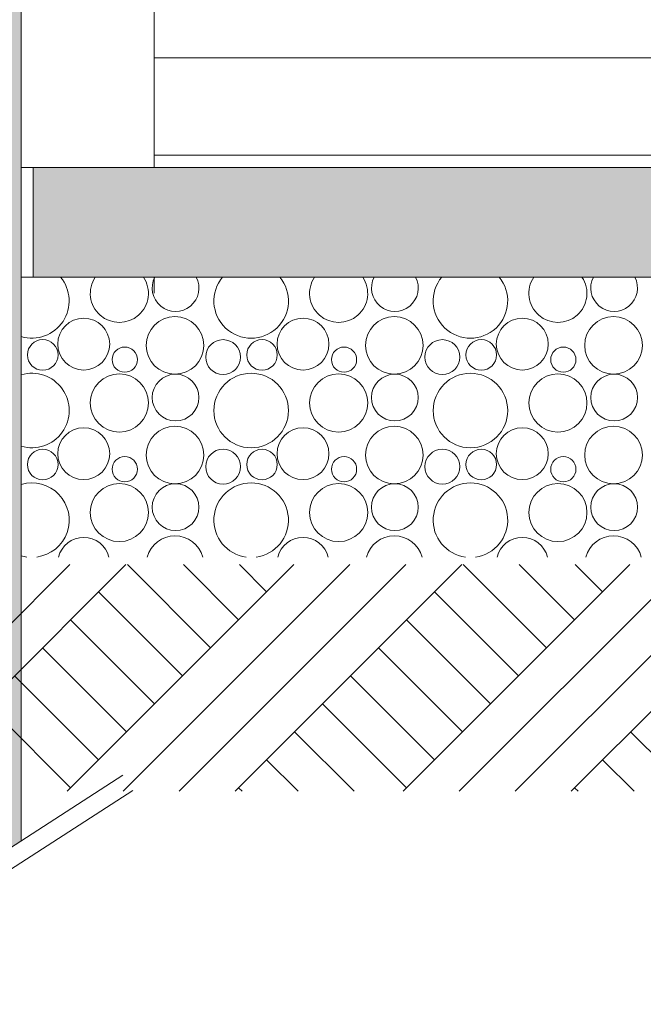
# Model space of a CAD drawing. Extents: x -25320 to 294860, y -9059 to 10983.
# Tile 2 of 58: x -21808 to -20784, y -1394 to 223. Entities that reach past the tile are written whole.
import ezdxf

# ---------------------------------------------------------------- set-up
doc = ezdxf.new("R2010")
doc.units = 0
doc.header["$MEASUREMENT"] = 0
doc.linetypes.add('AXES', pattern=[2, 1.25, -0.25, 0.25, -0.25])
doc.layers.add('COUPE', color=7, linetype='Continuous', lineweight=0)

msp = doc.modelspace()

# ---------------------------------------------------------------- hatches: boundary and pattern name
at = {"layer": 'COUPE', "linetype": 'Continuous', "lineweight": 15}
msp.add_hatch(color=256, dxfattribs=at).paths.add_polyline_path([(-21805, 4700), (-22005.3, 4700), (-22005.3, -1255.4), (-21805, -1125.9)])
msp.add_hatch(color=256, dxfattribs=at).paths.add_polyline_path([(-19765.2, -200), (-19765.2, -20), (-21785.3, -20), (-21785.3, -200)], flags=0)

# ---------------------------------------------------------------- linework, layer by layer
at = {"layer": 'COUPE', "linetype": 'Continuous'}
msp.add_line((-21805, -1125.9), (-21805, 4700), dxfattribs=at)
at = {"layer": 'COUPE', "linetype": 'Continuous', "lineweight": 20}
for p, q in [((-21586.8, 160), (-21586.8, 320)), ((-21586.8, 0), (-21586.8, 160)), ((-21586.8, 160), (-19786.8, 160)), ((-21586.8, -20), (-21586.8, 0)), ((-21586.8, 0), (-19786.8, 0)), ((-21805, -20), (-21785.3, -20)), ((-21805, -200), (-21785.3, -200)), ((-21586.8, -226.7), (-21586.8, -200))]:
    msp.add_line(p, q, dxfattribs=at)
at = {"layer": 'COUPE', "linetype": 'Continuous', "lineweight": 9}
for p, q in [((-21785.3, -20), (-19765.2, -20)), ((-21785.3, -200), (-21785.3, -20)), ((-21785.3, -200), (-19765.2, -200)), ((-22097.4, -1044.5), (-21725.2, -672.3)), ((-22005.5, -1044.5), (-21633.3, -672.3)), ((-21729.7, -1044.5), (-21357.5, -672.3)), ((-21637.8, -1044.5), (-21265.6, -672.3)), ((-21494.2, -809), (-21630.9, -672.3)), ((-21545.9, -1044.5), (-21173.7, -672.3)), ((-21448.2, -763), (-21538.9, -672.3)), ((-21454, -1044.5), (-21081.8, -672.3)), ((-21402.3, -717), (-21447, -672.3)), ((-21178.2, -1044.6), (-20806, -672.3)), ((-21086.3, -1044.6), (-20714.1, -672.3)), ((-20942.7, -809), (-21079.3, -672.3)), ((-20994.4, -1044.6), (-20622.1, -672.3)), ((-20896.7, -763), (-20987.4, -672.3)), ((-20902.5, -1044.6), (-20530.2, -672.3)), ((-20850.7, -717), (-20895.5, -672.3)), ((-21540.2, -854.9), (-21678, -717)), ((-20988.6, -854.9), (-21126.5, -717)), ((-21586.1, -900.9), (-21724, -763)), ((-21034.6, -900.9), (-21172.5, -763)), ((-21632.1, -946.9), (-21770, -809)), ((-21080.5, -946.9), (-21218.4, -809)), ((-21678, -992.8), (-21815.9, -854.9)), ((-21126.5, -992.8), (-21264.4, -854.9)), ((-21724, -1038.8), (-21861.9, -900.9)), ((-21172.5, -1038.8), (-21310.4, -900.9)), ((-21258.6, -1044.5), (-21356.3, -946.9)), ((-20707, -1044.6), (-20804.8, -946.9)), ((-21350.6, -1044.5), (-21402.3, -992.8)), ((-20799, -1044.6), (-20850.7, -992.8)), ((-21442.5, -1044.5), (-21448.2, -1038.8)), ((-20890.9, -1044.6), (-20896.7, -1038.8))]:
    msp.add_line(p, q, dxfattribs=at)
at = {"layer": 'COUPE', "linetype": 'AXES', "ltscale": 200}
for p, q in [((-21638.4, -1018.1), (-22181.5, -1369.3)), ((-21622.1, -1043.3), (-22165.2, -1394.5))]:
    msp.add_line(p, q, dxfattribs=at)
at = {"layer": 'COUPE', "linetype": 'Continuous', "lineweight": 15}
for centre, radius in [((-21702.5, -310.1), 42.6), ((-21552.7, -312.3), 47.3), ((-21342.5, -310.1), 42.6), ((-21192.7, -312.3), 47.3), ((-20982.5, -310.1), 42.6), ((-20832.7, -312.3), 47.3), ((-21769.8, -327.9), 25.1), ((-21473.7, -331.4), 28.6), ((-21409.8, -327.9), 25.1), ((-21113.7, -331.4), 28.6), ((-21049.8, -327.9), 25.1), ((-21635.1, -335.6), 20.7), ((-21275.1, -335.6), 20.7), ((-20915.1, -335.6), 20.7), ((-21644, -406.8), 47.7), ((-21551.7, -397.9), 38.4), ((-21427.6, -419.2), 61.2), ((-21284, -406.8), 47.7), ((-21191.7, -397.9), 38.4), ((-21067.6, -419.2), 61.2), ((-20924, -406.8), 47.7), ((-20831.7, -397.9), 38.4), ((-21702.5, -490.1), 42.6), ((-21552.7, -492.3), 47.3), ((-21342.5, -490.1), 42.6), ((-21192.7, -492.3), 47.3), ((-20982.5, -490.1), 42.6), ((-20832.7, -492.3), 47.3), ((-21769.8, -507.9), 25.1), ((-21473.7, -511.4), 28.6), ((-21409.8, -507.9), 25.1), ((-21113.7, -511.4), 28.6), ((-21049.8, -507.9), 25.1), ((-21635.1, -515.6), 20.7), ((-21275.1, -515.6), 20.7), ((-20915.1, -515.6), 20.7), ((-21644, -586.8), 47.7), ((-21551.7, -577.9), 38.4), ((-21284, -586.8), 47.7), ((-21191.7, -577.9), 38.4), ((-20924, -586.8), 47.7), ((-20831.7, -577.9), 38.4)]:
    msp.add_circle(centre, radius, dxfattribs=at)
for centre, radius, start, end in [((-21787.6, -239.2), 61.2, 253.4283, 39.841), ((-21644, -226.8), 47.7, 145.8808, 34.1192), ((-21551.7, -217.9), 38.4, 152.1116, 27.8884), ((-21427.6, -239.2), 61.2, 140.159, 39.841), ((-21284, -226.8), 47.7, 145.8808, 34.1192), ((-21191.7, -217.9), 38.4, 152.1116, 27.8884), ((-21067.6, -239.2), 61.2, 140.159, 39.841), ((-20924, -226.8), 47.7, 145.8808, 34.1192), ((-20831.7, -217.9), 38.4, 152.1116, 27.8884), ((-21787.6, -419.2), 61.2, 253.4283, 106.5717), ((-21787.6, -599.2), 61.2, 277.6742, 106.5717), ((-21427.6, -599.2), 61.2, 277.6742, 262.3258), ((-21067.6, -599.2), 61.2, 277.6742, 262.3258), ((-21702.5, -670.1), 42.6, 13.9453, 166.0547), ((-21552.7, -672.3), 47.3, 15.2232, 164.7768), ((-21342.5, -670.1), 42.6, 13.9453, 166.0547), ((-21192.7, -672.3), 47.3, 15.2232, 164.7768), ((-20982.5, -670.1), 42.6, 13.9453, 166.0547), ((-20832.7, -672.3), 47.3, 15.2232, 164.7768), ((-21787.6, -599.2), 61.2, 253.4283, 262.3258)]:
    msp.add_arc(centre, radius, start, end, dxfattribs=at)

doc.saveas('drawing.dxf')
